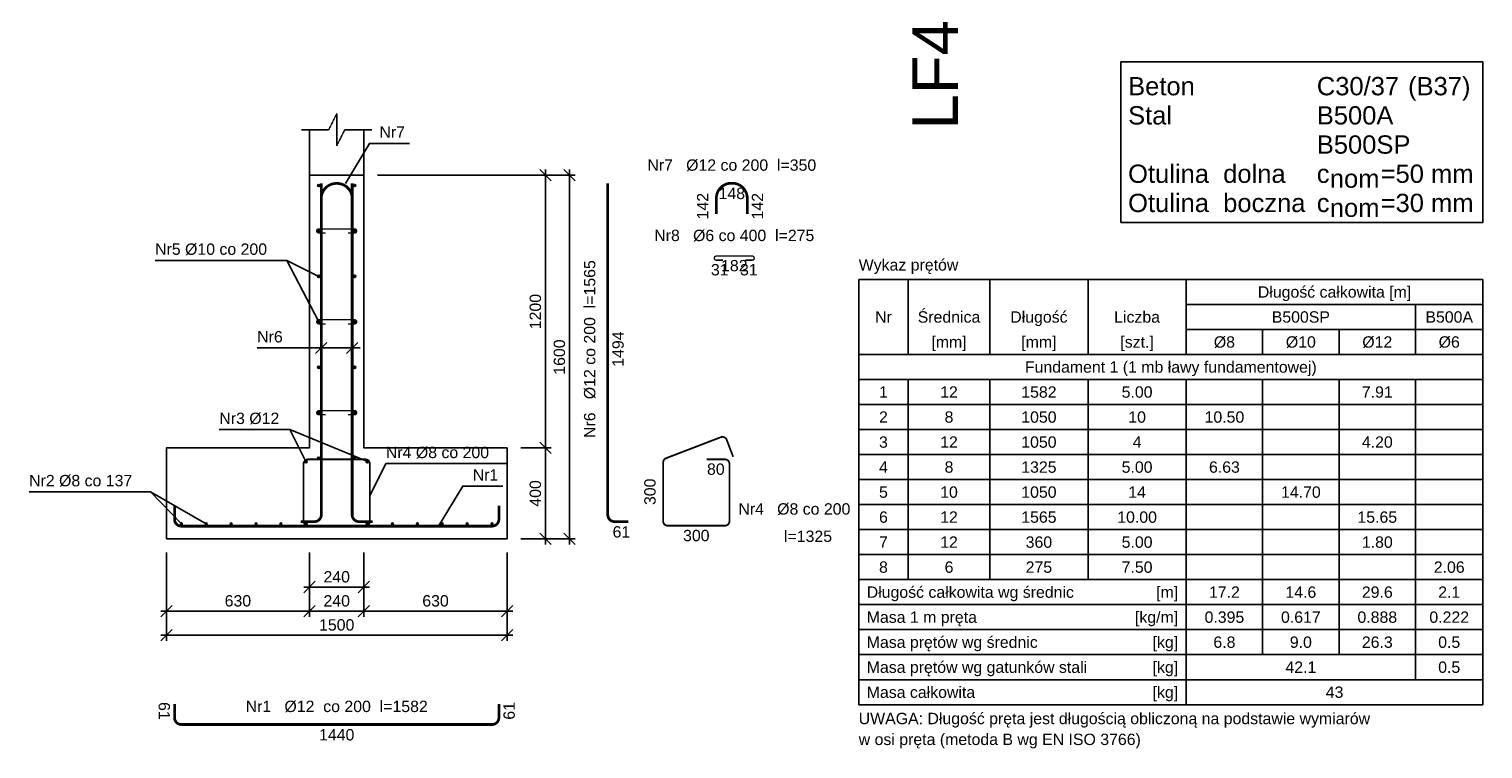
# Model space of a CAD drawing. Header units: millimetres. Extents: x -175722 to -110961, y 52375 to 104640.
# Tile 60 of 146: x -175312 to -168911, y 79592 to 82759. Entities that reach past the tile are written whole.
import ezdxf
from ezdxf.enums import TextEntityAlignment as Align

# ---------------------------------------------------------------- set-up
doc = ezdxf.new("R2010")
doc.units = ezdxf.units.MM
doc.linetypes.add('DASHED', pattern=[0.75, 0.5, -0.25])
for name, color, linetype in [('AS_Balustrady', 53, 'Continuous'), ('SPECBUD_Cienkie', 9, 'Continuous'), ('SPECBUD_Grube', 7, 'Continuous'), ('SPECBUD_Niewidoczne', 4, 'DASHED'), ('SPECBUD_Opisy', 6, 'Continuous'), ('SPECBUD_Pręty zbrojeniowe', 1, 'Continuous'), ('SPECBUD_Wymiary', 9, 'Continuous')]:
    doc.layers.add(name, color=color, linetype=linetype)
doc.styles.add('Arial', font='arial.ttf', dxfattribs={"height": 90})
doc.styles.add('SPECBUD_TXT', font='arial.ttf')
doc.dimstyles.new('SPECBUD_mm_20', dxfattribs={"dimscale": 20, "dimtxt": 2.5, "dimasz": 2.5, "dimexe": 1.25, "dimexo": 3, "dimgap": 1, "dimtad": 1, "dimdec": 0, "dimzin": 0, "dimtxsty": 'SPECBUD_TXT', "dimblk": 'OBLIQUE', "dimblk1": 'OBLIQUE', "dimblk2": 'OBLIQUE', "dimcen": 1, "dimclrt": 7, "dimadec": 0, "dimazin": 0, "dimtfac": 1, "dimtdec": 4, "dimtofl": 0, "dimtmove": 0, "dimatfit": 3, "dimfxl": 0, "dimtolj": 1, "dimtzin": 0, "dimarcsym": 0})

# ---------------------------------------------------------------- blocks, each defined once
blk = doc.blocks.new('_Oblique')
at = {"color": 0, "linetype": 'ByBlock', "lineweight": -2}
blk.add_line((-0.5, -0.5), (0.5, 0.5), dxfattribs=at)
blk = doc.blocks.new('*D412')
at = {"color": 0, "lineweight": -2, "transparency": 16777216}
for p, q in [((2199.76, -1698.67), (2334.09, -1698.67)), ((2309.09, -2123.67), (2309.09, -1673.67)), ((2199.76, -2098.67), (2334.09, -2098.67)), ((2307.84, -2098.67), (2307.84, -2098.67))]:
    blk.add_line(p, q, dxfattribs=at)
at = {"layer": 'Defpoints', "color": 0, "transparency": 16777216}
for p in [(2139.76, -1698.67), (2139.76, -2098.67)]:
    blk.add_point(p, dxfattribs=at)
at = {"transparency": 16777216, "xscale": 50, "yscale": 50}
for p, rotation in [((2309.09, -1698.67), 90), ((2309.09, -2098.67), 270)]:
    blk.add_blockref('_Oblique', p, dxfattribs=dict(at, rotation=rotation))
at = {"color": 7, "transparency": 16777216, "style": 'SPECBUD_TXT'}
blk.add_text('400', height=50, rotation=90, dxfattribs=at).set_placement((2289.09, -1898.67), align=Align.CENTER)
blk = doc.blocks.new('*D413')
at = {"color": 0, "lineweight": -2, "transparency": 16777216}
for p, q in [((1569.76, -498.67), (2334.09, -498.67)), ((2309.09, -1723.67), (2309.09, -473.67)), ((2199.76, -1698.67), (2334.09, -1698.67)), ((2307.84, -1698.67), (2307.84, -1698.67))]:
    blk.add_line(p, q, dxfattribs=at)
at = {"layer": 'Defpoints', "color": 0, "transparency": 16777216}
for p in [(1509.76, -498.67), (2139.76, -1698.67)]:
    blk.add_point(p, dxfattribs=at)
at = {"transparency": 16777216, "xscale": 50, "yscale": 50}
for p, rotation in [((2309.09, -498.67), 90), ((2309.09, -1698.67), 270)]:
    blk.add_blockref('_Oblique', p, dxfattribs=dict(at, rotation=rotation))
at = {"color": 7, "transparency": 16777216, "style": 'SPECBUD_TXT'}
blk.add_text('1200', height=50, rotation=90, dxfattribs=at).set_placement((2289.09, -1098.67), align=Align.CENTER)
blk = doc.blocks.new('*D414')
at = {"color": 0, "lineweight": -2, "transparency": 16777216}
for p, q in [((1569.76, -498.67), (2439.92, -498.67)), ((2414.92, -2123.67), (2414.92, -473.67)), ((2199.76, -2098.67), (2439.92, -2098.67)), ((2413.67, -2098.67), (2413.67, -2098.67))]:
    blk.add_line(p, q, dxfattribs=at)
at = {"layer": 'Defpoints', "color": 0, "transparency": 16777216}
for p in [(1509.76, -498.67), (2139.76, -2098.67)]:
    blk.add_point(p, dxfattribs=at)
at = {"transparency": 16777216, "xscale": 50, "yscale": 50}
for p, rotation in [((2414.92, -498.67), 90), ((2414.92, -2098.67), 270)]:
    blk.add_blockref('_Oblique', p, dxfattribs=dict(at, rotation=rotation))
at = {"color": 7, "transparency": 16777216, "style": 'SPECBUD_TXT'}
blk.add_text('1600', height=50, rotation=90, dxfattribs=at).set_placement((2394.92, -1298.67), align=Align.CENTER)
blk = doc.blocks.new('*D415')
at = {"color": 0, "lineweight": -2, "transparency": 16777216}
for p, q in [((1269.76, -2158.67), (1269.76, -2335.33)), ((1509.76, -2158.67), (1509.76, -2335.33)), ((1244.76, -2310.33), (1534.76, -2310.33)), ((1269.76, -2309.08), (1269.76, -2309.08))]:
    blk.add_line(p, q, dxfattribs=at)
at = {"layer": 'Defpoints', "color": 0, "transparency": 16777216}
for p in [(1269.76, -2098.67), (1509.76, -2098.67)]:
    blk.add_point(p, dxfattribs=at)
at = {"transparency": 16777216, "xscale": 50, "yscale": 50, "rotation": 180}
blk.add_blockref('_Oblique', (1269.76, -2310.33), dxfattribs=at)
at = {"transparency": 16777216, "xscale": 50, "yscale": 50}
blk.add_blockref('_Oblique', (1509.76, -2310.33), dxfattribs=at)
at = {"color": 7, "transparency": 16777216, "style": 'SPECBUD_TXT'}
blk.add_text('240', height=50, dxfattribs=at).set_placement((1389.76, -2290.33), align=Align.CENTER)
blk = doc.blocks.new('*D416')
at = {"color": 0, "lineweight": -2, "transparency": 16777216}
for p, q in [((639.76, -2158.67), (639.76, -2441.16)), ((1269.76, -2158.67), (1269.76, -2441.16)), ((614.76, -2416.16), (1294.76, -2416.16)), ((639.76, -2414.91), (639.76, -2414.91))]:
    blk.add_line(p, q, dxfattribs=at)
at = {"layer": 'Defpoints', "color": 0, "transparency": 16777216}
for p in [(639.76, -2098.67), (1269.76, -2098.67)]:
    blk.add_point(p, dxfattribs=at)
at = {"transparency": 16777216, "xscale": 50, "yscale": 50, "rotation": 180}
blk.add_blockref('_Oblique', (639.76, -2416.16), dxfattribs=at)
at = {"transparency": 16777216, "xscale": 50, "yscale": 50}
blk.add_blockref('_Oblique', (1269.76, -2416.16), dxfattribs=at)
at = {"color": 7, "transparency": 16777216, "style": 'SPECBUD_TXT'}
blk.add_text('630', height=50, dxfattribs=at).set_placement((954.76, -2396.16), align=Align.CENTER)
blk = doc.blocks.new('*D417')
at = {"color": 0, "lineweight": -2, "transparency": 16777216}
for p, q in [((1269.76, -2158.67), (1269.76, -2441.16)), ((1509.76, -2158.67), (1509.76, -2441.16)), ((1244.76, -2416.16), (1534.76, -2416.16)), ((1269.76, -2414.91), (1269.76, -2414.91))]:
    blk.add_line(p, q, dxfattribs=at)
at = {"layer": 'Defpoints', "color": 0, "transparency": 16777216}
for p in [(1269.76, -2098.67), (1509.76, -2098.67)]:
    blk.add_point(p, dxfattribs=at)
at = {"transparency": 16777216, "xscale": 50, "yscale": 50, "rotation": 180}
blk.add_blockref('_Oblique', (1269.76, -2416.16), dxfattribs=at)
at = {"transparency": 16777216, "xscale": 50, "yscale": 50}
blk.add_blockref('_Oblique', (1509.76, -2416.16), dxfattribs=at)
at = {"color": 7, "transparency": 16777216, "style": 'SPECBUD_TXT'}
blk.add_text('240', height=50, dxfattribs=at).set_placement((1389.76, -2396.16), align=Align.CENTER)
blk = doc.blocks.new('*D418')
at = {"color": 0, "lineweight": -2, "transparency": 16777216}
for p, q in [((1509.76, -2158.67), (1509.76, -2441.16)), ((2139.76, -2158.67), (2139.76, -2441.16)), ((1484.76, -2416.16), (2164.76, -2416.16)), ((1509.76, -2414.91), (1509.76, -2414.91))]:
    blk.add_line(p, q, dxfattribs=at)
at = {"layer": 'Defpoints', "color": 0, "transparency": 16777216}
for p in [(1509.76, -2098.67), (2139.76, -2098.67)]:
    blk.add_point(p, dxfattribs=at)
at = {"transparency": 16777216, "xscale": 50, "yscale": 50, "rotation": 180}
blk.add_blockref('_Oblique', (1509.76, -2416.16), dxfattribs=at)
at = {"transparency": 16777216, "xscale": 50, "yscale": 50}
blk.add_blockref('_Oblique', (2139.76, -2416.16), dxfattribs=at)
at = {"color": 7, "transparency": 16777216, "style": 'SPECBUD_TXT'}
blk.add_text('630', height=50, dxfattribs=at).set_placement((1824.76, -2396.16), align=Align.CENTER)
blk = doc.blocks.new('*D419')
at = {"color": 0, "lineweight": -2, "transparency": 16777216}
for p, q in [((639.76, -2158.67), (639.76, -2546.99)), ((2139.76, -2158.67), (2139.76, -2546.99)), ((614.76, -2521.99), (2164.76, -2521.99)), ((639.76, -2520.74), (639.76, -2520.74))]:
    blk.add_line(p, q, dxfattribs=at)
at = {"layer": 'Defpoints', "color": 0, "transparency": 16777216}
for p in [(639.76, -2098.67), (2139.76, -2098.67)]:
    blk.add_point(p, dxfattribs=at)
at = {"transparency": 16777216, "xscale": 50, "yscale": 50, "rotation": 180}
blk.add_blockref('_Oblique', (639.76, -2521.99), dxfattribs=at)
at = {"transparency": 16777216, "xscale": 50, "yscale": 50}
blk.add_blockref('_Oblique', (2139.76, -2521.99), dxfattribs=at)
at = {"color": 7, "transparency": 16777216, "style": 'SPECBUD_TXT'}
blk.add_text('1500', height=50, dxfattribs=at).set_placement((1389.76, -2501.99), align=Align.CENTER)
blk = doc.blocks.new('SPECBUD_SRKWITY1_20260225212956')
at = {"layer": 'SPECBUD_Pręty zbrojeniowe', "ltscale": 4}
h = blk.add_hatch(color=256, dxfattribs=at)
edge = h.paths.add_edge_path()
edge.add_arc((1310.76, -543.67), 5, 0, 360)
h = blk.add_hatch(color=256, dxfattribs=at)
edge = h.paths.add_edge_path()
edge.add_arc((1468.76, -543.67), 5, 0, 360)
h = blk.add_hatch(color=256, dxfattribs=at)
edge = h.paths.add_edge_path()
edge.add_arc((1310.76, -743.67), 5, 0, 360)
h = blk.add_hatch(color=256, dxfattribs=at)
edge = h.paths.add_edge_path()
edge.add_arc((1468.76, -743.67), 5, 0, 360)
h = blk.add_hatch(color=256, dxfattribs=at)
edge = h.paths.add_edge_path()
edge.add_arc((1310.76, -943.67), 5, 0, 360)
h = blk.add_hatch(color=256, dxfattribs=at)
edge = h.paths.add_edge_path()
edge.add_arc((1468.76, -943.67), 5, 0, 360)
h = blk.add_hatch(color=256, dxfattribs=at)
edge = h.paths.add_edge_path()
edge.add_arc((1310.76, -1143.67), 5, 0, 360)
h = blk.add_hatch(color=256, dxfattribs=at)
edge = h.paths.add_edge_path()
edge.add_arc((1468.76, -1143.67), 5, 0, 360)
h = blk.add_hatch(color=256, dxfattribs=at)
edge = h.paths.add_edge_path()
edge.add_arc((1310.76, -1343.67), 5, 0, 360)
h = blk.add_hatch(color=256, dxfattribs=at)
edge = h.paths.add_edge_path()
edge.add_arc((1468.76, -1343.67), 5, 0, 360)
h = blk.add_hatch(color=256, dxfattribs=at)
edge = h.paths.add_edge_path()
edge.add_arc((1310.76, -1543.67), 5, 0, 360)
h = blk.add_hatch(color=256, dxfattribs=at)
edge = h.paths.add_edge_path()
edge.add_arc((1468.76, -1543.67), 5, 0, 360)
h = blk.add_hatch(color=256, dxfattribs=at)
edge = h.paths.add_edge_path()
edge.add_arc((1253.76, -1758.67), 6, 0, 360)
h = blk.add_hatch(color=256, dxfattribs=at)
edge = h.paths.add_edge_path()
edge.add_arc((1310.76, -1743.67), 5, 0, 360)
h = blk.add_hatch(color=256, dxfattribs=at)
edge = h.paths.add_edge_path()
edge.add_arc((1468.76, -1743.67), 5, 0, 360)
h = blk.add_hatch(color=256, dxfattribs=at)
edge = h.paths.add_edge_path()
edge.add_arc((1525.76, -1758.67), 6, 0, 360)
h = blk.add_hatch(color=256, dxfattribs=at)
edge = h.paths.add_edge_path()
edge.add_arc((705.76, -2032.67), 4, 0, 360)
h = blk.add_hatch(color=256, dxfattribs=at)
edge = h.paths.add_edge_path()
edge.add_arc((815.36, -2032.67), 4, 0, 360)
h = blk.add_hatch(color=256, dxfattribs=at)
edge = h.paths.add_edge_path()
edge.add_arc((924.96, -2032.67), 4, 0, 360)
h = blk.add_hatch(color=256, dxfattribs=at)
edge = h.paths.add_edge_path()
edge.add_arc((1034.56, -2032.67), 4, 0, 360)
h = blk.add_hatch(color=256, dxfattribs=at)
edge = h.paths.add_edge_path()
edge.add_arc((1144.16, -2032.67), 4, 0, 360)
h = blk.add_hatch(color=256, dxfattribs=at)
edge = h.paths.add_edge_path()
edge.add_arc((1253.76, -2030.67), 6, 0, 360)
h = blk.add_hatch(color=256, dxfattribs=at)
edge = h.paths.add_edge_path()
edge.add_arc((1525.76, -2030.67), 6, 0, 360)
h = blk.add_hatch(color=256, dxfattribs=at)
edge = h.paths.add_edge_path()
edge.add_arc((1635.36, -2032.67), 4, 0, 360)
h = blk.add_hatch(color=256, dxfattribs=at)
edge = h.paths.add_edge_path()
edge.add_arc((1744.96, -2032.67), 4, 0, 360)
h = blk.add_hatch(color=256, dxfattribs=at)
edge = h.paths.add_edge_path()
edge.add_arc((1854.56, -2032.67), 4, 0, 360)
h = blk.add_hatch(color=256, dxfattribs=at)
edge = h.paths.add_edge_path()
edge.add_arc((1964.16, -2032.67), 4, 0, 360)
h = blk.add_hatch(color=256, dxfattribs=at)
edge = h.paths.add_edge_path()
edge.add_arc((2073.76, -2032.67), 4, 0, 360)
at = {"layer": 'SPECBUD_Cienkie', "linetype": 'Continuous', "ltscale": 4}
for p, q in [((3905.92, -1287.33), (3905.92, -957.15)), ((4265.23, -1287.33), (4265.23, -957.15)), ((4697.54, -1287.33), (4697.54, -957.15)), ((5129.85, -1287.33), (5129.85, -957.15)), ((5129.85, -1067.21), (6436.29, -1067.21)), ((6139.47, -1287.33), (6139.47, -1067.21)), ((5129.85, -1177.27), (6436.29, -1177.27)), ((5466.39, -1177.27), (5466.39, -1287.33)), ((5802.93, -1177.27), (5802.93, -1287.33)), ((3688, -1397.39), (6436.29, -1397.39)), ((3905.92, -2277.87), (3905.92, -1397.39)), ((4265.23, -2277.87), (4265.23, -1397.39)), ((4697.54, -2277.87), (4697.54, -1397.39)), ((5129.85, -2828.17), (5129.85, -1397.39)), ((5466.39, -2608.05), (5466.39, -1397.39)), ((5802.93, -2608.05), (5802.93, -1397.39)), ((6139.47, -2718.11), (6139.47, -1397.39)), ((3688, -1507.45), (6436.29, -1507.45)), ((3688, -1617.51), (6436.29, -1617.51)), ((3688, -1727.57), (6436.29, -1727.57)), ((3688, -1837.63), (6436.29, -1837.63)), ((3688, -1947.69), (6436.29, -1947.69)), ((3688, -2057.75), (6436.29, -2057.75)), ((3688, -2167.81), (6436.29, -2167.81)), ((3688, -2387.93), (6436.29, -2387.93)), ((3688, -2497.99), (6436.29, -2497.99)), ((3688, -2608.05), (6436.29, -2608.05)), ((3688, -2718.11), (6436.29, -2718.11))]:
    blk.add_line(p, q, dxfattribs=at)
at = {"layer": 'SPECBUD_Grube', "linetype": 'Continuous', "ltscale": 4}
for p, q in [((3688, -957.15), (6436.29, -957.15)), ((3688, -2828.17), (3688, -957.15)), ((6436.29, -2828.17), (6436.29, -957.15)), ((3688, -1287.33), (6436.29, -1287.33)), ((3688, -2277.87), (6436.29, -2277.87)), ((3688, -2828.17), (6436.29, -2828.17))]:
    blk.add_line(p, q, dxfattribs=at)
blk.add_lwpolyline([(4842.15, 0), (6436.29, 0), (6436.29, -705.98), (4842.15, -705.98)], close=True, dxfattribs=at)
blk.add_lwpolyline([(639.76, -2098.67), (639.76, -1698.67), (1269.76, -1698.67), (1269.76, -498.67), (1509.76, -498.67), (1509.76, -1698.67), (2139.76, -1698.67), (2139.76, -2098.67), (639.76, -2098.67)], dxfattribs=at)
at = {"layer": 'SPECBUD_Niewidoczne', "linetype": 'DASHED', "ltscale": 4}
for p, q in [((1269.76, -498.67), (1269.76, -298.67)), ((1509.76, -498.67), (1509.76, -298.67))]:
    blk.add_line(p, q, dxfattribs=at)
blk.add_lwpolyline([(1234.48, -298.67), (1354.48, -298.67), (1389.76, -228.12), (1389.76, -369.22), (1425.04, -298.67), (1545.04, -298.67)], dxfattribs=at)
at = {"layer": 'SPECBUD_Opisy', "linetype": 'Continuous', "ltscale": 4}
for p, q in [((1297.07, -1283.36), (1346.45, -1233.98)), ((1433.07, -1283.36), (1482.45, -1233.98))]:
    blk.add_line(p, q, dxfattribs=at)
for points in [[(1709.97, -358.29), (1533.59, -358.29), (1427.76, -534.67)], [(590.06, -873.12), (1169.65, -873.12), (1310.76, -943.67)], [(590.06, -873.12), (1169.65, -873.12), (1310.76, -1143.67)], [(1039.55, -1258.67), (1215.93, -1258.67), (1493.04, -1258.67)], [(872.93, -1617.56), (1183.21, -1617.56), (1253.76, -1758.67)], [(872.93, -1617.56), (1183.21, -1617.56), (1525.76, -1758.67)], [(2140.24, -1767.56), (1606.31, -1767.56), (1535.76, -1908.67)], [(35.28, -1891.56), (569.21, -1891.56), (705.76, -2032.67)], [(35.28, -1891.56), (569.21, -1891.56), (815.36, -2032.67)], [(2120.77, -1866.29), (1944.39, -1866.29), (1838.56, -2042.67)]]:
    blk.add_lwpolyline(points, dxfattribs=at)
at = {"layer": 'SPECBUD_Pręty zbrojeniowe', "linetype": 'Continuous', "ltscale": 4}
for points, const_width in [([(1321.76, -534.67), (1321.76, -534.67), (1321.76, -534.67), (1321.76, -534.67), (1321.76, -534.67), (1321.76, -534.67), (1321.76, -1992.67, -0.4142136), (1291.76, -2022.67), (1231.76, -2022.67)], 12), ([(1457.76, -670.67), (1457.76, -670.67), (1457.76, -670.67), (1457.76, -670.67), (1457.76, -670.67), (1457.76, -670.67), (1457.76, -600.67, 0.4142136), (1391.76, -534.67), (1387.76, -534.67, 0.4142136), (1321.76, -600.67), (1321.76, -670.67), (1321.76, -670.67), (1321.76, -670.67), (1321.76, -670.67), (1321.76, -670.67), (1321.76, -670.67)], 12), ([(1457.76, -534.67), (1457.76, -534.67), (1457.76, -534.67), (1457.76, -534.67), (1457.76, -534.67), (1457.76, -534.67), (1457.76, -1992.67, 0.4142136), (1487.76, -2022.67), (1547.76, -2022.67)], 12), ([(2583.2, -534.67), (2583.2, -534.67), (2583.2, -534.67), (2583.2, -534.67), (2583.2, -534.67), (2583.2, -534.67), (2583.2, -1992.67, 0.4142136), (2613.2, -2022.67), (2673.2, -2022.67)], 12), ([(3197.21, -669.67), (3197.21, -669.67), (3197.21, -669.67), (3197.21, -669.67), (3197.21, -669.67), (3197.21, -669.67), (3197.21, -599.67, 0.4142136), (3131.21, -533.67), (3127.21, -533.67, 0.4142136), (3061.21, -599.67), (3061.21, -669.67), (3061.21, -669.67), (3061.21, -669.67), (3061.21, -669.67), (3061.21, -669.67), (3061.21, -669.67)], 12), ([(1340.76, -752.67), (1310.76, -752.67, -1), (1310.76, -734.67), (1468.76, -734.67, -1), (1468.76, -752.67), (1438.76, -752.67)], 6), ([(3091.21, -872.33), (3061.21, -872.33, -1), (3061.21, -854.33), (3219.21, -854.33, -1), (3219.21, -872.33), (3189.21, -872.33)], 6), ([(1340.76, -1152.67), (1310.76, -1152.67, -1), (1310.76, -1134.67), (1468.76, -1134.67, -1), (1468.76, -1152.67), (1438.76, -1152.67)], 6), ([(1340.76, -1552.67), (1310.76, -1552.67, -1), (1310.76, -1534.67), (1468.76, -1534.67, -1), (1468.76, -1552.67), (1438.76, -1552.67)], 6), ([(3018.92, -1748.67), (3098.92, -1748.67, -0.4142136), (3118.92, -1768.67), (3118.92, -2020.67, -0.4142136), (3098.92, -2040.67), (2846.92, -2040.67, -0.4142136), (2826.92, -2020.67), (2826.92, -1762.41, -0.3105079), (2839.75, -1743.74), (3080.85, -1651.19, -0.4142036), (3106.69, -1662.69), (3135.36, -1737.38)], 8), ([(1435.76, -1748.67), (1515.76, -1748.67, -0.4142136), (1535.76, -1768.67), (1535.76, -2020.67, -0.4142136), (1515.76, -2040.67), (1263.76, -2040.67, -0.4142136), (1243.76, -2020.67), (1243.76, -1768.67, -0.4142136), (1263.76, -1748.67), (1515.76, -1748.67, -0.4142136), (1535.76, -1768.67), (1535.76, -1848.67)], 8), ([(675.76, -1952.67), (675.76, -2012.67, 0.4142136), (705.76, -2042.67), (2073.76, -2042.67, 0.4142136), (2103.76, -2012.67), (2103.76, -1952.67)], 12), ([(675.76, -2825.37), (675.76, -2885.37, 0.4142136), (705.76, -2915.37), (2073.76, -2915.37, 0.4142136), (2103.76, -2885.37), (2103.76, -2825.37)], 12)]:
    blk.add_lwpolyline(points, format="xyb", dxfattribs=dict(at, const_width=const_width))
for centre, radius in [((1310.76, -543.67), 5), ((1468.76, -543.67), 5), ((1310.76, -743.67), 5), ((1468.76, -743.67), 5), ((1310.76, -943.67), 5), ((1468.76, -943.67), 5), ((1310.76, -1143.67), 5), ((1468.76, -1143.67), 5), ((1310.76, -1343.67), 5), ((1468.76, -1343.67), 5), ((1310.76, -1543.67), 5), ((1468.76, -1543.67), 5), ((1253.76, -1758.67), 6), ((1310.76, -1743.67), 5), ((1468.76, -1743.67), 5), ((1525.76, -1758.67), 6), ((705.76, -2032.67), 4), ((815.36, -2032.67), 4), ((924.96, -2032.67), 4), ((1034.56, -2032.67), 4), ((1144.16, -2032.67), 4), ((1253.76, -2030.67), 6), ((1525.76, -2030.67), 6), ((1635.36, -2032.67), 4), ((1744.96, -2032.67), 4), ((1854.56, -2032.67), 4), ((1964.16, -2032.67), 4), ((2073.76, -2032.67), 4)]:
    blk.add_circle(centre, radius, dxfattribs=at)
at = {"layer": 'SPECBUD_Opisy', "color": 7, "ltscale": 0.2, "style": 'SPECBUD_TXT'}
for s, height, p in [('C30/37', 80.465, (5704.81, -146.89)), (' (B37)', 80.465, (6075.49, -146.89)), ('Beton', 80.465, (4874.09, -146.89)), ('Stal', 80.465, (4874.09, -275.31)), ('B500A', 80.465, (5704.81, -275.31)), ('B500SP', 80.465, (5704.81, -403.73)), ('Otulina  dolna', 80.465, (4874.09, -532.15)), ('c', 80.47, (5704.81, -532.15)), ('nom', 80.465, (5762.3, -553.55)), ('=50 mm', 80.465, (5985.92, -532.15)), ('Otulina  boczna', 80.465, (4874.09, -660.57)), ('c', 80.47, (5704.81, -660.57)), ('nom', 80.465, (5762.3, -681.97)), ('=30 mm', 80.465, (5985.92, -660.57))]:
    blk.add_text(s, height=height, dxfattribs=at).set_placement(p)
at = {"layer": 'SPECBUD_Opisy', "color": 7, "ltscale": 4, "style": 'SPECBUD_TXT'}
for s, p in [('Nr7', (1577.68, -283.97)), ('Nr5 Ø10 co 200', (590.06, -798.8)), ('Nr6', (1039.55, -1184.35)), ('Nr3 Ø12', (872.93, -1543.24)), ('Nr4 Ø8 co 200', (1606.31, -1693.24)), ('Nr1', (1988.48, -1791.97)), ('Nr2 Ø8 co 137', (35.28, -1817.24)), ('Nr4   Ø8 co 200', (3158.2, -1941.89)), ('l=1325', (3358.92, -2062.07)), ('UWAGA: Długość pręta jest długością obliczoną na podstawie wymiarów ', (3688, -2863.91)), ('w osi pręta (metoda B wg EN ISO 3766)', (3688, -2955.63))]:
    blk.add_text(s, height=50, dxfattribs=at).set_placement(p, align=Align.TOP_LEFT)
for s, p in [('Nr7   Ø12 co 200  l=350', (3129.21, -428.89)), ('148', (3129.21, -553.78)), ('Nr8   Ø6 co 400  l=275', (3140.21, -738.44)), ('31', (3076.21, -889.44)), ('182', (3140.21, -871.44)), ('31', (3204.21, -889.44)), ('80', (3058.92, -1766.78)), ('61', (2643.2, -2042.78)), ('300', (2972.92, -2058.78)), ('Nr1   Ø12  co 200  l=1582', (1389.76, -2810.59)), ('1440', (1389.76, -2935.48))]:
    blk.add_text(s, height=50, dxfattribs=at).set_placement(p, align=Align.TOP_CENTER)
for s, p in [('142', (3041.1, -634.67)), ('300', (2808.81, -1891.54))]:
    blk.add_text(s, height=50, rotation=90, dxfattribs=at).set_placement(p, align=Align.BOTTOM_CENTER)
for s, rotation, p in [('142', 90, (3217.32, -634.67)), ('Nr6   Ø12 co 200  l=1565', 90, (2478.42, -1263.67)), ('1494', 90, (2603.31, -1263.67)), ('61', -90, (655.65, -2855.37)), ('61', 90, (2123.87, -2855.37))]:
    blk.add_text(s, height=50, rotation=rotation, dxfattribs=at).set_placement(p, align=Align.TOP_CENTER)
for s, p in [('Wykaz prętów', (3688, -892.95)), ('Długość całkowita wg średnic', (3723.28, -2332.9)), ('Masa 1 m pręta', (3723.28, -2442.96)), ('Masa prętów wg średnic', (3723.28, -2553.02)), ('Masa prętów wg gatunków stali', (3723.28, -2663.08)), ('Masa całkowita', (3723.28, -2773.14))]:
    blk.add_text(s, height=50, dxfattribs=at).set_placement(p, align=Align.MIDDLE_LEFT)
for s, p in [('Długość całkowita [m]', (5783.07, -1012.18)), ('Średnica', (4085.57, -1122.24)), ('Długość', (4481.38, -1122.24)), ('Nr', (3796.96, -1122.24)), ('Liczba', (4913.69, -1122.24)), ('B500SP', (5634.66, -1122.24)), ('B500A', (6287.88, -1122.24)), ('[mm]', (4085.57, -1232.3)), ('[mm]', (4481.38, -1232.3)), ('[szt.]', (4913.69, -1232.3)), ('Ø8', (5298.12, -1232.3)), ('Ø10', (5634.66, -1232.3)), ('Ø12', (5971.2, -1232.3)), ('Ø6', (6287.88, -1232.3)), ('Fundament 1 (1 mb ławy fundamentowej)', (5062.14, -1342.36)), ('1', (3796.96, -1452.42)), ('12', (4085.57, -1452.42)), ('1582', (4481.38, -1452.42)), ('5.00', (4913.69, -1452.42)), ('7.91', (5971.2, -1452.42)), ('2', (3796.96, -1562.48)), ('8', (4085.57, -1562.48)), ('1050', (4481.38, -1562.48)), ('10', (4913.69, -1562.48)), ('10.50', (5298.12, -1562.48)), ('3', (3796.96, -1672.54)), ('12', (4085.57, -1672.54)), ('1050', (4481.38, -1672.54)), ('4', (4913.69, -1672.54)), ('4.20', (5971.2, -1672.54)), ('4', (3796.96, -1782.6)), ('8', (4085.57, -1782.6)), ('1325', (4481.38, -1782.6)), ('5.00', (4913.69, -1782.6)), ('6.63', (5298.12, -1782.6)), ('5', (3796.96, -1892.66)), ('10', (4085.57, -1892.66)), ('1050', (4481.38, -1892.66)), ('14', (4913.69, -1892.66)), ('14.70', (5634.66, -1892.66)), ('6', (3796.96, -2002.72)), ('12', (4085.57, -2002.72)), ('1565', (4481.38, -2002.72)), ('10.00', (4913.69, -2002.72)), ('15.65', (5971.2, -2002.72)), ('7', (3796.96, -2112.78)), ('12', (4085.57, -2112.78)), ('360', (4481.38, -2112.78)), ('5.00', (4913.69, -2112.78)), ('1.80', (5971.2, -2112.78)), ('8', (3796.96, -2222.84)), ('6', (4085.57, -2222.84)), ('275', (4481.38, -2222.84)), ('7.50', (4913.69, -2222.84)), ('2.06', (6287.88, -2222.84)), ('17.2', (5298.12, -2332.9)), ('14.6', (5634.66, -2332.9)), ('29.6', (5971.2, -2332.9)), ('2.1', (6287.88, -2332.9)), ('0.395', (5298.12, -2442.96)), ('0.617', (5634.66, -2442.96)), ('0.888', (5971.2, -2442.96)), ('0.222', (6287.88, -2442.96)), ('6.8', (5298.12, -2553.02)), ('9.0', (5634.66, -2553.02)), ('26.3', (5971.2, -2553.02)), ('0.5', (6287.88, -2553.02)), ('42.1', (5634.66, -2663.08)), ('0.5', (6287.88, -2663.08)), ('43', (5783.07, -2773.14))]:
    blk.add_text(s, height=50, dxfattribs=at).set_placement(p, align=Align.MIDDLE_CENTER)
for s, p in [('[m]', (5094.57, -2332.9)), ('[kg/m]', (5094.57, -2442.96)), ('[kg]', (5094.57, -2553.02)), ('[kg]', (5094.57, -2663.08)), ('[kg]', (5094.57, -2773.14))]:
    blk.add_text(s, height=50, dxfattribs=at).set_placement(p, align=Align.MIDDLE_RIGHT)
at = {"layer": 'SPECBUD_Wymiary', "ltscale": 4}
for base, p1, p2, picture, middle in [((2309.09, -498.67), (2139.76, -1698.67), (1509.76, -498.67), '*D413', (2309.09, -1098.67)), ((2414.92, -498.67), (2139.76, -2098.67), (1509.76, -498.67), '*D414', (2414.92, -1298.67)), ((2309.09, -1698.67), (2139.76, -2098.67), (2139.76, -1698.67), '*D412', (2309.09, -1898.67))]:
    dim = blk.add_linear_dim(base=base, p1=p1, p2=p2, angle=90, dimstyle='SPECBUD_mm_20', override={"dimblk1": 'Oblique', "dimblk2": 'Oblique', "dimsah": 1}, dxfattribs=at)
    dim.commit()
    dim.dimension.update_dxf_attribs({"geometry": picture, "text_midpoint": middle})
for base, p1, p2, picture, middle in [((1269.76, -2416.16), (639.76, -2098.67), (1269.76, -2098.67), '*D416', (954.76, -2416.16)), ((2139.76, -2521.99), (639.76, -2098.67), (2139.76, -2098.67), '*D419', (1389.76, -2521.99)), ((1509.76, -2310.33), (1269.76, -2098.67), (1509.76, -2098.67), '*D415', (1389.76, -2310.33)), ((1509.76, -2416.16), (1269.76, -2098.67), (1509.76, -2098.67), '*D417', (1389.76, -2416.16)), ((2139.76, -2416.16), (1509.76, -2098.67), (2139.76, -2098.67), '*D418', (1824.76, -2416.16))]:
    dim = blk.add_linear_dim(base=base, p1=p1, p2=p2, dimstyle='SPECBUD_mm_20', override={"dimblk1": 'Oblique', "dimblk2": 'Oblique', "dimsah": 1}, dxfattribs=at)
    dim.commit()
    dim.dimension.update_dxf_attribs({"geometry": picture, "text_midpoint": middle})

msp = doc.modelspace()

# ---------------------------------------------------------------- block references
msp.add_blockref('SPECBUD_SRKWITY1_20260225212956', (-175347.00962, 82614.32708))

# ---------------------------------------------------------------- texts
at = {"layer": 'AS_Balustrady', "linetype": 'Continuous', "ltscale": 0.25, "style": 'Arial'}
msp.add_text('LF4', height=200, rotation=90, dxfattribs=at).set_placement((-171222.5079, 82316.96302))

doc.saveas('drawing.dxf')
